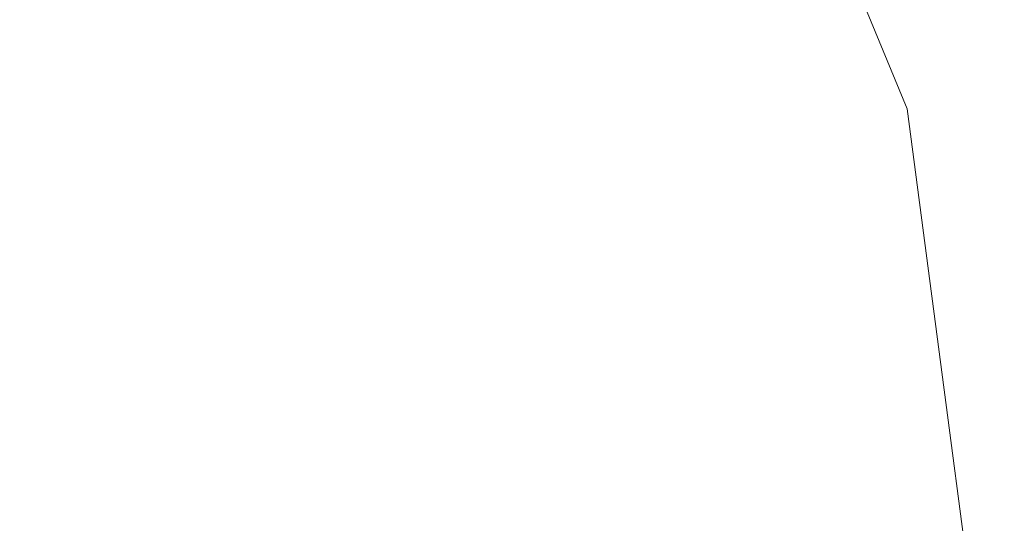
# Model space of a CAD drawing. Header units: millimetres. Extents: x -15622 to -15147, y 5293 to 5846.
# Tile 215 of 256: x -15602.43 to -15599.94, y 5308.52 to 5309.79. Entities that reach past the tile are written whole.
import ezdxf

# ---------------------------------------------------------------- set-up
doc = ezdxf.new("R2010")
doc.units = ezdxf.units.MM
doc.layers.add('I-FURN', color=30, linetype='Continuous', lineweight=9)

# ---------------------------------------------------------------- blocks, each defined once
blk = doc.blocks.new('2019_EN_Chair_Expormim_T010-U-Fontal - 0_56 x 0_47 x 0_82 m _ 18_5_ x 22_ x 32_25_-140549-_3D_')
at = {"layer": 'I-FURN', "lineweight": 18}
mesh = blk.add_polyface(dxfattribs=at)
corners = [(-229.7747, -258.8493, 1.9565), (-229.53, -256.9905, 1.9565), (-228.8126, -255.2584, 1.9565), (-227.6712, -253.771, 1.9565), (-226.1838, -252.6297, 1.9565), (-224.4517, -251.9122, 1.9565), (-222.593, -251.6675, 1.9565), (-220.7342, -251.9122, 1.9565), (-219.0021, -252.6297, 1.9565), (-217.5146, -253.771, 1.9565), (-216.3733, -255.2584, 1.9565), (-215.6559, -256.9905, 1.9565), (-215.4112, -258.8493, 1.9565), (-215.4112, -258.8493), (-215.6559, -256.9905), (-216.3733, -255.2584), (-217.5146, -253.771), (-219.0021, -252.6297), (-220.7342, -251.9122), (-222.593, -251.6675), (-224.4517, -251.9122), (-226.1838, -252.6297), (-227.6712, -253.771), (-228.8126, -255.2584), (-229.53, -256.9905), (-229.7747, -258.8493)]
mesh.append_faces([[corners[k] for k in face] for face in [(13, 14, 11, 12), (0, 1, 24, 25)]], dxfattribs={"vtx1": -1})
mesh.append_faces([[corners[k] for k in face] for face in [(14, 15, 10, 11), (16, 17, 8, 9), (15, 16, 9, 10), (17, 18, 7, 8), (6, 7, 18, 19), (19, 20, 5, 6), (20, 21, 4, 5), (22, 23, 2, 3), (21, 22, 3, 4), (23, 24, 1, 2)]], dxfattribs={"vtx1": -1, "vtx3": -1})

msp = doc.modelspace()

# ---------------------------------------------------------------- block references
at = {"layer": 'I-FURN', "lineweight": 18}
msp.add_blockref('2019_EN_Chair_Expormim_T010-U-Fontal - 0_56 x 0_47 x 0_82 m _ 18_5_ x 22_ x 32_25_-140549-_3D_', (-15384.5305, 5566.5564), dxfattribs=at)

doc.saveas('drawing.dxf')
